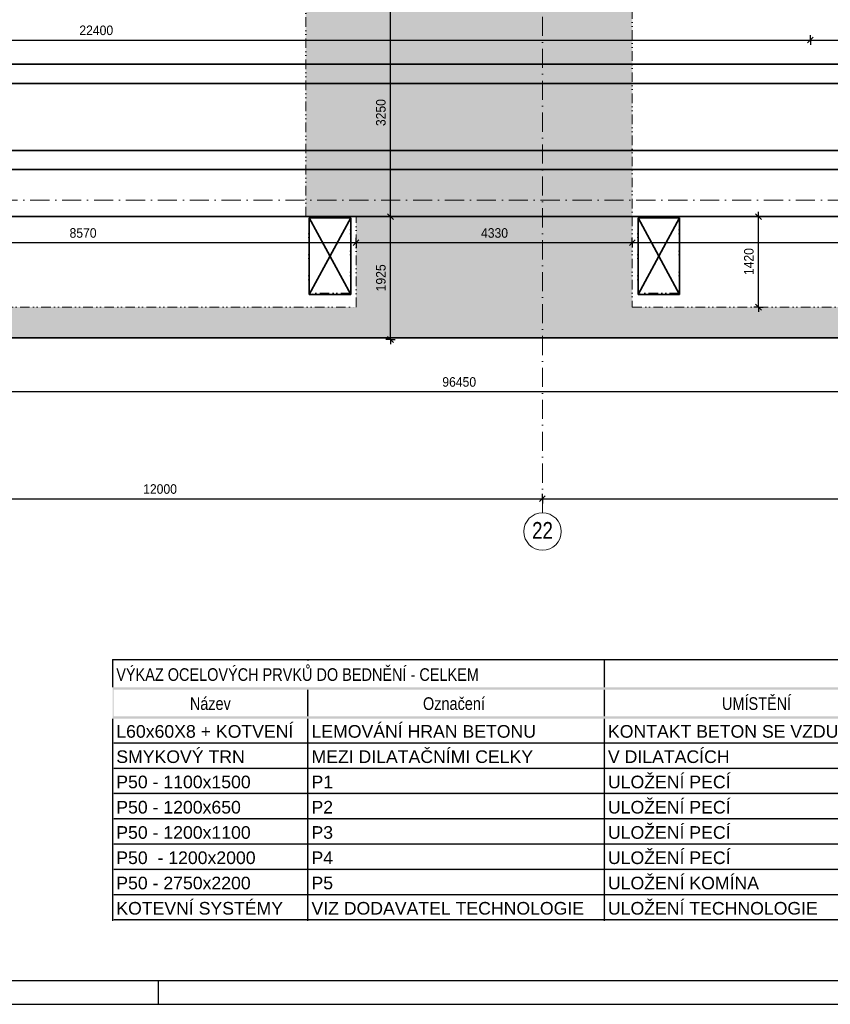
# Model space of a CAD drawing. Header units: millimetres. Extents: x 0 to 78750, y 0 to 63000.
# Tile 11 of 69: x 45072 to 57780, y 0 to 15431. Entities that reach past the tile are written whole.
import ezdxf
from ezdxf.enums import TextEntityAlignment as Align

# ---------------------------------------------------------------- set-up
doc = ezdxf.new("R2010")
doc.units = ezdxf.units.MM
doc.header["$LTSCALE"] = 1000
for name, pattern in [('Cerchovana 2 tecky', [0.33, 0.15, -0.06, 0, -0.06, 0, -0.06]), ('Cerchovana 2x', [0.5, 0.3, -0.1, 0, -0.1]), ('Teckovana', [0.06, 0, -0.06])]:
    doc.linetypes.add(name, pattern=pattern)
for name, color, linetype, lineweight in [('Filling', 7, 'Continuous', 13), ('Obecné05', 7, 'Continuous', 50), ('Plošné elementy obecné', 7, 'Continuous', 13), ('Rastr', 30, 'Teckovana', 18), ('Stěna', 7, 'Continuous', 35)]:
    doc.layers.add(name, color=color, linetype=linetype, lineweight=lineweight)
doc.layers.add('Kóty 1_50', color=7, linetype='Continuous')
doc.styles.add('ARIAL', font='arial.ttf')
doc.styles.add('ARIALNARROW', font='ARIALN.TTF')

msp = doc.modelspace()

# ---------------------------------------------------------------- hatches: boundary and pattern name
at = {"layer": 'Filling', "linetype": 'Continuous', "lineweight": 5, "true_color": 0xe0ffe0, "transparency": 33554687}
for points in [[(49556, 15596), (49556, 12346), (54676, 12346), (54676, 15596)], [(50346, 12346), (50346, 10926), (54676, 10926), (54676, 12346)], [(4676, 10446), (65989, 10446), (65989, 10926), (4676, 10926)]]:
    msp.add_hatch(color=254, dxfattribs=at).paths.add_polyline_path(points)
at = {"layer": 'Stěna', "linetype": 'Continuous', "lineweight": -3, "true_color": 0xd4d4d4, "transparency": 33554687}
for points in [[(46527, 5406), (46547, 5406), (46547, 4970), (46527, 4970)], [(46527, 5406), (63632, 5406), (63632, 5386), (46527, 5386)], [(49586, 5406), (49606, 5406), (49606, 5386), (49586, 5386)], [(54235, 5406), (54255, 5406), (54255, 4970), (54235, 4970)]]:
    msp.add_hatch(color=254, dxfattribs=at).paths.add_polyline_path(points, flags=16)
at = {"layer": 'Stěna', "linetype": 'Continuous', "lineweight": -3, "transparency": 33554687}
for points in [[(46527, 4970), (46547, 4970), (46547, 4475), (46527, 4475)], [(63632, 4970), (63632, 4930), (46547, 4930), (46547, 4970)], [(49586, 4930), (49606, 4930), (49606, 4515), (49586, 4515)], [(54235, 4930), (54255, 4930), (54255, 4515), (54235, 4515)], [(63632, 4515), (63632, 4475), (46547, 4475), (46547, 4515)], [(46527, 4475), (46547, 4475), (46547, 1307), (46527, 1307)], [(63632, 4099), (63632, 4079), (46547, 4079), (46547, 4099)], [(63632, 3703), (63632, 3683), (46547, 3683), (46547, 3703)], [(63632, 3307), (63632, 3287), (46547, 3287), (46547, 3307)], [(63632, 2911), (63632, 2891), (46547, 2891), (46547, 2911)], [(63632, 2515), (63632, 2495), (46547, 2495), (46547, 2515)], [(63632, 2119), (63632, 2099), (46547, 2099), (46547, 2119)], [(63632, 1723), (63632, 1703), (46547, 1703), (46547, 1723)], [(63632, 1327), (63632, 1307), (46547, 1307), (46547, 1327)]]:
    msp.add_hatch(color=7, dxfattribs=at).paths.add_polyline_path(points, flags=16)
h = msp.add_hatch(color=7, dxfattribs=at)
h.paths.add_polyline_path([(49606, 1307), (49586, 4475), (49606, 4475)], flags=16)
h.paths.add_polyline_path([(49606, 1307), (49586, 1307), (49586, 4475)], flags=16)
h = msp.add_hatch(color=7, dxfattribs=at)
h.paths.add_polyline_path([(54255, 1307), (54235, 4475), (54255, 4475)], flags=16)
h.paths.add_polyline_path([(54255, 1307), (54235, 1307), (54235, 4475)], flags=16)

# ---------------------------------------------------------------- linework, layer by layer
at = {"layer": 'Kóty 1_50', "color": 7, "linetype": 'Continuous', "lineweight": -3, "transparency": 33554687}
for p, q in [((50885, 12346), (50885, 15596)), ((57422, 15067), (57512, 15157)), ((57467, 15112), (57467, 15187)), ((35067, 15112), (57467, 15112)), ((57467, 15112), (57467, 15037)), ((57467, 15112), (60071, 15112)), ((50885, 12346), (50810, 12346)), ((50930, 12301), (50840, 12391)), ((50885, 12346), (50960, 12346)), ((56654, 12346), (56579, 12346)), ((56699, 12301), (56609, 12391)), ((56654, 12346), (56654, 12421)), ((56654, 12346), (56729, 12346)), ((41776, 11937), (50346, 11937)), ((50301, 11892), (50391, 11982)), ((50346, 11937), (50346, 12012)), ((50346, 11937), (50346, 11862)), ((50346, 11937), (54676, 11937)), ((54631, 11892), (54721, 11982)), ((54676, 11937), (54676, 12012)), ((54676, 11937), (54676, 11862)), ((54676, 11937), (63246, 11937)), ((56699, 10881), (56609, 10971)), ((56654, 10926), (56579, 10926)), ((56654, 10926), (56729, 10926)), ((56654, 10926), (56654, 10851)), ((50885, 10419), (50810, 10419)), ((50930, 10374), (50840, 10464)), ((50885, 10419), (50960, 10419)), ((50885, 10419), (50885, 10344)), ((3732, 9602), (65989, 9602)), ((41267, 7923), (53267, 7923)), ((53222, 7878), (53312, 7968)), ((53267, 7923), (53267, 7998)), ((53267, 7923), (53267, 7848)), ((53267, 7923), (65267, 7923))]:
    msp.add_line(p, q, dxfattribs=at)
for points in [[(50885, 10419), (50885, 11309), (50885, 11309), (50885, 12346)], [(56654, 10926), (56654, 11690), (56654, 11690), (56654, 12346)]]:
    msp.add_lwpolyline(points, dxfattribs=at)
at = {"layer": 'Obecné05', "color": 252, "linetype": 'Continuous', "lineweight": 35, "true_color": 0x8f8f8f, "transparency": 33554687}
for p, q in [((50261, 12325), (49611, 12325)), ((49611, 12325), (49611, 11125)), ((49611, 11125), (50261, 12325)), ((49611, 12325), (50261, 11125)), ((50261, 11125), (50261, 12325)), ((55416, 12325), (54766, 12325)), ((54766, 12325), (54766, 11125)), ((54766, 11125), (55416, 12325)), ((54766, 12325), (55416, 11125)), ((55416, 11125), (55416, 12325)), ((49611, 11125), (50261, 11125)), ((54766, 11125), (55416, 11125))]:
    msp.add_line(p, q, dxfattribs=at)
at = {"layer": 'Plošné elementy obecné', "color": 7, "linetype": 'Cerchovana 2 tecky', "lineweight": 18, "transparency": 33554687}
for p, q in [((49556, 12347), (49556, 15596)), ((54676, 15596), (54676, 12347)), ((54676, 12347), (49556, 12347)), ((49606, 11146), (49606, 12346)), ((49606, 12346), (50256, 12346)), ((50256, 12346), (50256, 11146)), ((50346, 10926), (50346, 12346)), ((50346, 12346), (53267, 12346)), ((53267, 12346), (54676, 12346)), ((54676, 12346), (54676, 10926)), ((54761, 11146), (54761, 12346)), ((54761, 12346), (55411, 12346)), ((55411, 12346), (55411, 11146)), ((50256, 11146), (49606, 11146)), ((55411, 11146), (54761, 11146)), ((41776, 10926), (50346, 10926)), ((54676, 10926), (63246, 10926)), ((53267, 10446), (3732, 10446)), ((65989, 10446), (53267, 10446))]:
    msp.add_line(p, q, dxfattribs=at)
at = {"layer": 'Plošné elementy obecné', "color": 7, "linetype": 'Continuous', "lineweight": 35, "transparency": 33554687}
for p, q in [((66041, 14732), (5232, 14732)), ((66041, 14432), (5232, 14432)), ((66041, 13382), (5232, 13382)), ((66041, 13082), (5232, 13082)), ((4232, 12346), (66041, 12346)), ((66041, 10446), (4232, 10446))]:
    msp.add_line(p, q, dxfattribs=at)
at = {"layer": 'Rastr', "color": 7, "linetype": 'Cerchovana 2x', "lineweight": 5, "transparency": 33554687}
for p, q in [((53267, 60985), (53267, 7702)), ((66041, 12605), (1595, 12605))]:
    msp.add_line(p, q, dxfattribs=at)
at = {"layer": 'Rastr', "color": 7, "linetype": 'Continuous', "lineweight": 18, "transparency": 33554687}
msp.add_circle((53268, 7410), 293, dxfattribs=at)
at = {"layer": 'Stěna', "color": 254, "linetype": 'Continuous', "lineweight": -3, "true_color": 0xd4d4d4, "transparency": 33554687}
for p, q in [((46527, 5406), (46527, 4970)), ((49586, 5406), (49586, 5386)), ((54235, 5406), (54235, 4970))]:
    msp.add_line(p, q, dxfattribs=at)
at = {"layer": 'Stěna', "color": 7, "linetype": 'Continuous', "lineweight": -3, "transparency": 33554687}
for p, q in [((49586, 4930), (49586, 4515)), ((54235, 4930), (54235, 4515)), ((49586, 4475), (49586, 1307)), ((54235, 4475), (54235, 1307)), ((46547, 4099), (63632, 4099)), ((46547, 3703), (63632, 3703)), ((46547, 3307), (63632, 3307)), ((46547, 2911), (63632, 2911)), ((46547, 2515), (63632, 2515)), ((46547, 2119), (63632, 2119)), ((46547, 1723), (63632, 1723)), ((46547, 1327), (63632, 1327)), ((47250, 0), (47250, 375))]:
    msp.add_line(p, q, dxfattribs=at)
for points in [[(0, 0), (78750, 0), (78750, 63000), (0, 63000), (0, 0)], [(375, 375), (78375, 375), (78375, 62625), (375, 62625), (375, 375)]]:
    msp.add_lwpolyline(points, close=True, dxfattribs=at)
at = {"layer": 'Stěna', "color": 254, "linetype": 'Continuous', "lineweight": -3, "true_color": 0xd4d4d4, "transparency": 33554687}
msp.add_lwpolyline([(46527, 5406), (46527, 5406), (46527, 5406), (63632, 5406)], dxfattribs=at)
at = {"layer": 'Stěna', "color": 7, "linetype": 'Continuous', "lineweight": -3, "transparency": 33554687}
msp.add_lwpolyline([(46527, 4475), (46527, 1307), (46527, 1307)], dxfattribs=at)

# ---------------------------------------------------------------- texts
at = {"layer": 'Kóty 1_50', "color": 7, "linetype": 'Continuous', "lineweight": 5, "transparency": 33554687, "style": 'ARIAL'}
for s, width, p, p2 in [('22400', 0.90988, (46007, 15190), (46537, 15190)), ('8570', 0.909874, (45854, 12014), (46277, 12014)), ('4330', 0.909884, (52304, 12014), (52727, 12014)), ('96450', 0.90988, (51697, 9679), (52227, 9679)), ('12000', 0.90988, (47007, 8001), (47537, 8001))]:
    msp.add_text(s, height=150, dxfattribs=dict(at, width=width)).set_placement(p, p2, align=Align.FIT)
at = {"layer": 'Kóty 1_50', "color": 7, "linetype": 'Continuous', "lineweight": 5, "transparency": 33554687, "style": 'ARIAL', "width": 0.909884}
for s, p, p2 in [('3250', (50808, 13764), (50808, 14187)), ('1420', (56577, 11429), (56577, 11852)), ('1925', (50808, 11174), (50808, 11598))]:
    msp.add_text(s, height=150, rotation=90, dxfattribs=at).set_placement(p, p2, align=Align.FIT)
at = {"layer": 'Rastr', "color": 7, "linetype": 'Continuous', "lineweight": 18, "transparency": 33554687, "style": 'ARIAL', "width": 0.800704}
msp.add_text('22', height=262.5, dxfattribs=at).set_placement((53105, 7296), (53431, 7296), align=Align.FIT)
at = {"layer": 'Stěna', "color": 7, "linetype": 'Continuous', "lineweight": -3, "transparency": 33554687}
for s, style, width, p, p2 in [('VÝKAZ OCELOVÝCH PRVKŮ DO BEDNĚNÍ - CELKEM', 'ARIALNARROW', 1.000046, (46586, 5069), (52270, 5069)), ('Název', 'ARIALNARROW', 0.999341, (47739, 4614), (48381, 4614)), ('Označení', 'ARIALNARROW', 0.999253, (51394, 4614), (52365, 4614)), ('UMÍSTĚNÍ', 'ARIALNARROW', 1.000161, (56082, 4614), (57166, 4614)), ('L60x60X8 + KOTVENÍ', 'ARIAL', 1.000911, (46586, 4178), (49362, 4178)), ('LEMOVÁNÍ HRAN BETONU', 'ARIAL', 1.000997, (49646, 4178), (53166, 4178)), ('KONTAKT BETON SE VZDUCHEM', 'ARIAL', 1.001007, (54294, 4178), (58722, 4178)), ('SMYKOVÝ TRN ', 'ARIAL', 1.000991, (46586, 3782), (48677, 3782)), ('MEZI DILATAČNÍMI CELKY', 'ARIAL', 1.000898, (49646, 3782), (53120, 3782)), ('V DILATACÍCH', 'ARIAL', 1.000967, (54294, 3782), (56201, 3782)), ('P50 - 1100x1500', 'ARIAL', 1.000823, (46586, 3386), (48693, 3386)), ('P1', 'ARIAL', 1.001072, (49646, 3386), (49984, 3386)), ('ULOŽENÍ PECÍ', 'ARIAL', 1.000929, (54294, 3386), (56216, 3386)), ('ULOŽENÍ PECÍ', 'ARIAL', 1.000929, (54294, 2990), (56216, 2990)), ('P50 - 1200x650', 'ARIAL', 1.000817, (46586, 2990), (48539, 2990)), ('P2', 'ARIAL', 1.001072, (49646, 2990), (49984, 2990)), ('P50 - 1200x1100', 'ARIAL', 1.000823, (46586, 2594), (48693, 2594)), ('P3', 'ARIAL', 1.001072, (49646, 2594), (49984, 2594)), ('ULOŽENÍ PECÍ', 'ARIAL', 1.000929, (54294, 2594), (56216, 2594)), ('P50  - 1200x2000', 'ARIAL', 1.000789, (46586, 2198), (48770, 2198)), ('P4', 'ARIAL', 1.001072, (49646, 2198), (49984, 2198)), ('ULOŽENÍ PECÍ', 'ARIAL', 1.000929, (54294, 2198), (56216, 2198)), ('ULOŽENÍ KOMÍNA', 'ARIAL', 1.000902, (54294, 1802), (56662, 1802)), ('P50 - 2750x2200', 'ARIAL', 1.000823, (46586, 1802), (48693, 1802)), ('P5', 'ARIAL', 1.001072, (49646, 1802), (49984, 1802)), ('KOTEVNÍ SYSTÉMY', 'ARIAL', 1.001023, (46586, 1406), (49200, 1406)), ('VIZ DODAVATEL TECHNOLOGIE', 'ARIAL', 1.000955, (49646, 1406), (53919, 1406)), ('ULOŽENÍ TECHNOLOGIE', 'ARIAL', 1.000924, (54294, 1406), (57584, 1406))]:
    msp.add_text(s, height=198, dxfattribs=dict(at, style=style, width=width)).set_placement(p, p2, align=Align.FIT)

doc.saveas('drawing.dxf')
